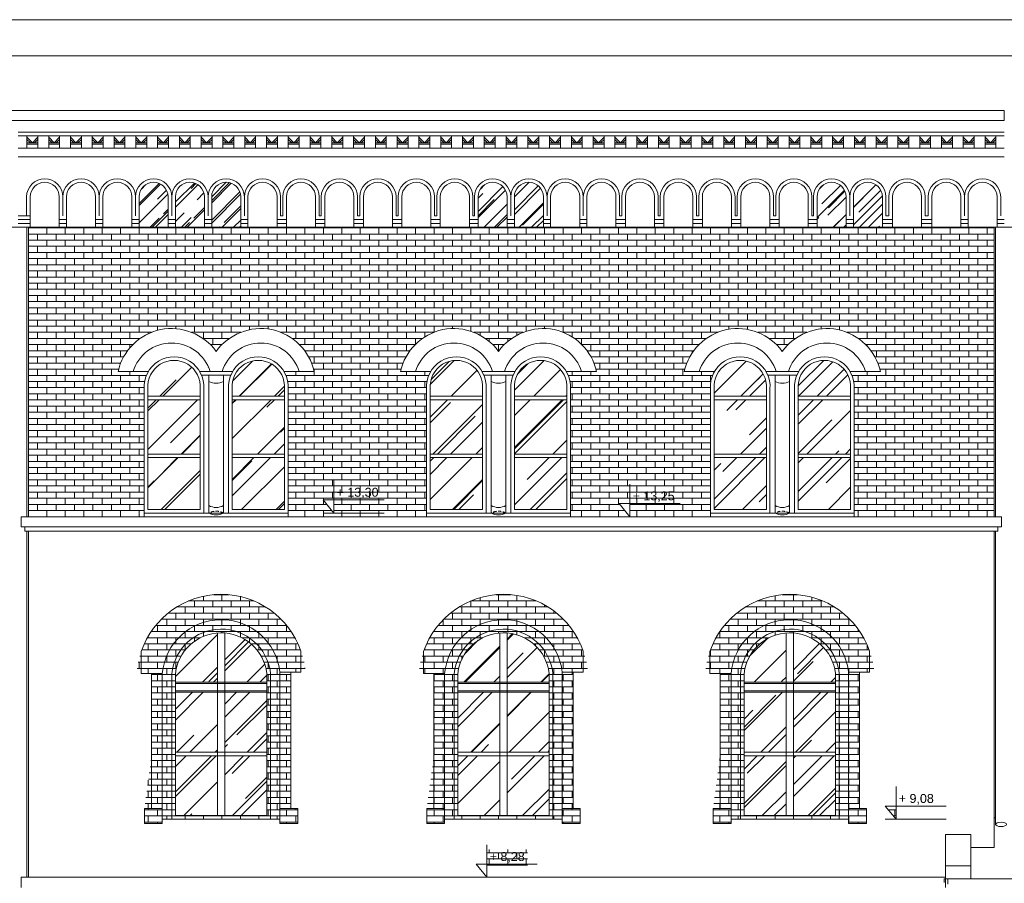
# Model space of a CAD drawing. Header units: millimetres. Extents: x -5254 to 173417, y -28809 to -6400.
# Tile 152 of 256: x 121203 to 122560, y -19064 to -17874. Entities that reach past the tile are written whole.
import ezdxf

# ---------------------------------------------------------------- set-up
doc = ezdxf.new("R2010")
doc.units = ezdxf.units.MM
doc.linetypes.add('HIDDEN', pattern=[9.525, 6.35, -3.175])
for name, color, linetype, lineweight in [('me_cegła', 7, 'Continuous', 5), ('me_cienka', 7, 'Continuous', 15), ('me_cienkie', 7, 'Continuous', 9), ('me_drewno', 7, 'Continuous', 15), ('me_koty', 7, 'Continuous', 13), ('me_szyby', 7, 'Continuous', 13), ('me_tabela', 7, 'Continuous', 20), ('me_ściany', 7, 'Continuous', 20)]:
    doc.layers.add(name, color=color, linetype=linetype, lineweight=lineweight)
doc.styles.add('TABELKA', font='arial.ttf')

# ---------------------------------------------------------------- blocks, each defined once
blk = doc.blocks.new('arch1')
at = {"layer": 'me_cienkie'}
for p, q in [((-42, 231.9), (-42, 202.6)), ((178, 231.4), (178, 201)), ((-42, 202.6), (-28, 202.6)), ((178, 201), (164, 201)), ((-13, 0), (149, 0))]:
    blk.add_line(p, q, dxfattribs=at)
for points in [[(-13, 202.6), (-38, 202.6)], [(-28, 15), (-28, 202.6)], [(-13, 0), (-13, 202.6)], [(149, 0), (149, 201)], [(149, 201), (174, 201)], [(164, 15), (164, 201)], [(-13, 4.5), (-13, -6), (-37.5, -6), (-37.5, 15)], [(-37.5, 15), (-13, 15)], [(149, 4.5), (149, -6), (173.5, -6), (173.5, 15)], [(173.5, 15), (149, 15)]]:
    blk.add_lwpolyline(points, dxfattribs=at)
blk.add_arc((67.9, 193.6), 116.4, 18.9472, 160.8043, dxfattribs=at)
blk = doc.blocks.new('*U11746')
at = {"layer": 'me_cienkie'}
for points in [[(-7.5, -8.5), (-7.5, 8.5)], [(-7.5, 6.5), (0, -1)], [(-7.5, 3.7), (-2.8, -1)], [(7.5, 6.5), (0, -1)], [(7.5, 3.7), (2.8, -1)], [(7.5, -8.5), (7.5, 8.5)], [(0, -1), (-7.5, -1)], [(0, -3), (-7.5, -3)], [(0, -1), (7.5, -1)], [(0, -3), (7.5, -3)]]:
    blk.add_lwpolyline(points, dxfattribs=at)
blk = doc.blocks.new('*U11747')
at = {"layer": 'me_cienkie', "color": 0, "linetype": 'ByBlock', "lineweight": -2, "transparency": 16777216}
for p in [(0, 0), (30, 0), (60, 0), (90, 0), (120, 0), (150, 0), (180, 0), (210, 0), (240, 0), (270, 0), (300, 0), (330, 0), (360, 0), (390, 0), (420, 0), (450, 0), (480, 0), (510, 0), (540, 0), (570, 0), (600, 0), (630, 0), (660, 0), (690, 0), (720, 0), (750, 0), (780, 0), (810, 0), (840, 0), (870, 0), (900, 0), (930, 0), (960, 0), (990, 0), (1020, 0), (1050, 0), (1080, 0), (1110, 0), (1140, 0), (1170, 0), (1200, 0), (1230, 0), (1260, 0), (1290, 0), (1320, 0)]:
    blk.add_blockref('*U11746', p, dxfattribs=at)
blk = doc.blocks.new('KOTA')
at = {"color": 0}
for p, q in [((0, 0), (0, 50)), ((-16.6, 20), (76.8, 20)), ((-16.6, 20), (0, 0))]:
    blk.add_line(p, q, dxfattribs=at)
at = {"color": 0, "style": 'TABELKA', "flags": 4}
blk.add_attdef('POZIOM', (1.4, 25), '', height=13.7, rotation=360, dxfattribs=at)

msp = doc.modelspace()

# ---------------------------------------------------------------- hatches: boundary and pattern name
at = {"layer": 'me_cegła'}
h = msp.add_hatch(dxfattribs=at)
h.set_pattern_fill('AR-BRSTD', color=256, scale=0.125)
h.set_pattern_definition([(0, (121215.196, -18558.96), (0, 8.467725), []), (90, (121215.196, -18558.96), (-12.7, 8.46772), [8.46772, -8.46772])])
h.paths.add_polyline_path([(121763.86, -18382.84, -0.1512883), (121769.27, -18359.12), (121727.71, -18359.12, -0.6510077), (121862.86, -18331.35, -0.6510077), (121998.01, -18359.12), (121956.46, -18359.12, -0.1512883), (121961.86, -18382.84), (121961.86, -18553.96), (121961.86, -18558.96), (122043.92, -18558.96), (122029.01, -18540.96), (122043.92, -18540.96), (122043.92, -18558.96), (122154.86, -18558.96), (122154.86, -18553.96), (122154.86, -18382.84, -0.1512883), (122160.27, -18359.12), (122118.71, -18359.12, -0.6510077), (122253.86, -18331.35, -0.6510077), (122389.01, -18359.12), (122347.46, -18359.12, -0.1512883), (122352.86, -18382.84), (122352.86, -18553.96), (122352.86, -18558.96), (122545.7, -18558.96), (122545.7, -18159.96), (122531.7, -18159.96), (121215.2, -18159.96), (121215.2, -18558.96), (121374.86, -18558.96), (121374.86, -18553.96), (121374.86, -18382.84, -0.1512883), (121380.27, -18359.12), (121338.71, -18359.12, -0.6510077), (121473.86, -18331.35, -0.6510077), (121609.01, -18359.12), (121567.46, -18359.12, -0.1512883), (121572.86, -18382.84), (121572.86, -18553.96), (121572.86, -18558.96), (121763.86, -18558.96), (121763.86, -18553.96)])
h.paths.add_polyline_path([(121636.02, -18553.96), (121621.11, -18535.96), (121636.02, -18535.96)], flags=16)
h.paths.add_polyline_path([(122043.96, -18542.59), (122109.18, -18542.59), (122109.18, -18520.41), (122043.96, -18520.41)], flags=24)
h.paths.add_polyline_path([(121636.06, -18537.59), (121701.28, -18537.59), (121701.28, -18515.41), (121636.06, -18515.41)], flags=24)
h = msp.add_hatch(dxfattribs=at)
h.set_pattern_fill('AR-BRSTD', color=256, scale=0.125)
h.set_pattern_definition([(0, (121215.196, -19055.96), (0, 8.467725), []), (90, (121215.196, -19055.96), (-12.7, 8.46772), [8.46772, -8.46772])])
h.paths.add_polyline_path([(121846.99, -19039.59), (121902.65, -19039.59), (121902.65, -19017.41), (121846.99, -19017.41)])
h.paths.add_polyline_path([(121975.17, -18960.96), (121975.17, -18981.96), (121950.67, -18981.96), (121950.67, -18975.96), (121788.67, -18975.96), (121788.67, -18981.96), (121764.17, -18981.96), (121764.17, -18960.96), (121773.67, -18888.84), (121773.67, -18774.97), (121763.67, -18774.97), (121753.57, -18774.97, -0.931708), (121985.83, -18773.34), (121965.67, -18773.34), (121965.67, -18960.96)])
h.paths.add_polyline_path([(121932.67, -18970.96), (121806.67, -18970.96), (121806.67, -18787.89, -0.987693), (121932.67, -18775.12)], flags=16)
h.paths.add_polyline_path([(121864.67, -18919.54), (121874.67, -18919.54), (121874.67, -18888.46), (121864.67, -18888.46)], flags=0)
h.paths.add_polyline_path([(122168.17, -18774.97), (122158.17, -18774.97), (122148.07, -18774.97, -0.931708), (122380.33, -18773.34), (122360.17, -18773.34), (122360.17, -18960.96), (122369.67, -18960.96), (122369.67, -18981.96), (122345.17, -18981.96), (122345.17, -18975.96), (122183.17, -18975.96), (122183.17, -18981.96), (122158.67, -18981.96), (122158.67, -18960.96), (122168.17, -18888.84)])
h.paths.add_polyline_path([(122201.17, -18970.96), (122201.17, -18787.89, -0.987693), (122327.17, -18775.12), (122327.17, -18970.96)], flags=16)
h.paths.add_polyline_path([(122259.17, -18844.25), (122259.17, -18786.96), (122269.17, -18786.96), (122269.17, -18844.25), (122269.17, -18919.54), (122259.17, -18919.54), (122201.17, -18888.46), (122259.17, -18888.46)], flags=0)
h.paths.add_polyline_path([(122410.55, -18975.96), (122395.64, -18957.96), (122410.55, -18957.96)])
h.paths.add_polyline_path([(121586.17, -18960.96), (121586.17, -18981.96), (121561.67, -18981.96), (121561.67, -18975.96), (121399.67, -18975.96), (121399.67, -18981.96), (121375.17, -18981.96), (121375.17, -18960.96), (121384.67, -18888.84), (121384.67, -18774.97), (121374.67, -18774.97), (121364.57, -18774.97, -0.931708), (121596.83, -18773.34), (121576.67, -18773.34), (121576.67, -18960.96)])
h.paths.add_polyline_path([(121543.67, -18970.96), (121417.67, -18970.96), (121417.67, -18787.89, -0.987693), (121543.67, -18775.12)], flags=16)
h.paths.add_polyline_path([(121485.67, -18786.96), (121485.67, -18844.25), (121485.67, -18919.54), (121475.67, -18919.54), (121417.67, -18888.46), (121475.67, -18888.46), (121475.67, -18844.25), (121475.67, -18786.96)], flags=0)
h.paths.add_polyline_path([(122410.59, -18959.59), (122466.25, -18959.59), (122466.25, -18937.41), (122410.59, -18937.41)], flags=9)
at = {"layer": 'me_szyby'}
h = msp.add_hatch(dxfattribs=at)
h.set_pattern_fill('AR-RROOF', color=256, angle=45)
h.set_pattern_definition([(45, (103144.947, -31160.714), (21.552615, 57.47364), [381, -50.8, 127, -25.4]), (45, (103159.854, -31127.846), (-41.847994, 5.92697), [76.2, -8.382, 152.4, -19.05]), (45, (103138.66, -31136.467), (81.36112, 105.428207), [203.2, -35.56, 101.6, -25.4])])
h.paths.add_polyline_path([(121467.7, -18159.96), (121507.7, -18159.96), (121507.7, -18118.19, 1), (121467.7, -18118.19)])
h.paths.add_polyline_path([(121417.7, -18159.96), (121457.7, -18159.96), (121457.7, -18118.19, 1), (121417.7, -18118.19)])
h.paths.add_polyline_path([(121407.7, -18118.19, 1), (121367.7, -18118.19), (121367.7, -18159.96), (121407.7, -18159.96)])
h.paths.add_polyline_path([(121884.7, -18159.96), (121924.7, -18159.96), (121924.7, -18118.19, 1), (121884.7, -18118.19)])
h.paths.add_polyline_path([(121834.7, -18159.96), (121874.7, -18159.96), (121874.7, -18118.19, 1), (121834.7, -18118.19)])
h.paths.add_polyline_path([(122341.7, -18118.19, 1), (122301.7, -18118.19), (122301.7, -18159.96), (122341.7, -18159.96)])
h.paths.add_polyline_path([(122351.7, -18159.96), (122391.7, -18159.96), (122391.7, -18118.19, 1), (122351.7, -18118.19)])
h = msp.add_hatch(dxfattribs=at)
h.set_pattern_fill('AR-RROOF', color=256, scale=2.2, angle=45)
h.set_pattern_definition([(45, (106372.287, -29781.74), (47.41575, 126.442), [838.2, -111.76, 279.4, -55.88]), (45, (106405.08, -29709.43), (-92.0656, 13.03933), [167.64, -18.4404, 335.28, -41.91]), (45, (106358.457, -29728.396), (178.994465, 231.942055), [447.04, -78.232, 223.52, -55.88])])
h.paths.add_polyline_path([(121495.86, -18477.63), (121567.86, -18477.63), (121567.86, -18548.96), (121495.86, -18548.96)])
h.paths.add_polyline_path([(121495.86, -18397.84), (121567.86, -18397.84), (121567.86, -18472.63), (121495.86, -18472.63)])
h.paths.add_polyline_path([(121567.86, -18382.84), (121567.86, -18392.84), (121495.86, -18392.84), (121495.86, -18382.84, -1.0903832)])
h.paths.add_polyline_path([(121451.86, -18382.84), (121451.86, -18392.84), (121379.86, -18392.84), (121379.86, -18382.84, -1.0903832)])
h.paths.add_polyline_path([(121379.86, -18397.84), (121451.86, -18397.84), (121451.86, -18472.63), (121379.86, -18472.63)])
h.paths.add_polyline_path([(121379.86, -18477.63), (121451.86, -18477.63), (121451.86, -18548.96), (121379.86, -18548.96)])
h = msp.add_hatch(dxfattribs=at)
h.set_pattern_fill('AR-RROOF', color=256, scale=2.2, angle=45)
h.set_pattern_definition([(45, (105983.287, -29781.74), (47.41575, 126.442), [838.2, -111.76, 279.4, -55.88]), (45, (106016.08, -29709.43), (-92.06559, 13.03933), [167.64, -18.4404, 335.28, -41.91]), (45, (105969.457, -29728.396), (178.994465, 231.942055), [447.04, -78.232, 223.52, -55.88])])
h.paths.add_polyline_path([(121884.86, -18477.63), (121956.86, -18477.63), (121956.86, -18548.96), (121884.86, -18548.96)])
h.paths.add_polyline_path([(121884.86, -18397.84), (121956.86, -18397.84), (121956.86, -18472.63), (121884.86, -18472.63)])
h.paths.add_polyline_path([(121956.86, -18382.84), (121956.86, -18392.84), (121884.86, -18392.84), (121884.86, -18382.84, -1.0903832)])
h.paths.add_polyline_path([(121840.86, -18382.84), (121840.86, -18392.84), (121768.86, -18392.84), (121768.86, -18382.84, -1.0903832)])
h.paths.add_polyline_path([(121768.86, -18397.84), (121840.86, -18397.84), (121840.86, -18472.63), (121768.86, -18472.63)])
h.paths.add_polyline_path([(121768.86, -18477.63), (121840.86, -18477.63), (121840.86, -18548.96), (121768.86, -18548.96)])
h = msp.add_hatch(dxfattribs=at)
h.set_pattern_fill('AR-RROOF', color=256, scale=2.2, angle=45)
h.set_pattern_definition([(45, (105592.287, -29781.74), (47.41575, 126.442), [838.2, -111.76, 279.4, -55.88]), (45, (105625.08, -29709.43), (-92.06559, 13.03933), [167.64, -18.4404, 335.28, -41.91]), (45, (105578.457, -29728.396), (178.994465, 231.942055), [447.04, -78.232, 223.52, -55.88])])
h.paths.add_polyline_path([(122275.86, -18477.63), (122347.86, -18477.63), (122347.86, -18548.96), (122275.86, -18548.96)])
h.paths.add_polyline_path([(122275.86, -18397.84), (122347.86, -18397.84), (122347.86, -18472.63), (122275.86, -18472.63)])
h.paths.add_polyline_path([(122347.86, -18382.84), (122347.86, -18392.84), (122275.86, -18392.84), (122275.86, -18382.84, -1.0903832)])
h.paths.add_polyline_path([(122231.86, -18382.84), (122231.86, -18392.84), (122159.86, -18392.84), (122159.86, -18382.84, -1.0903832)])
h.paths.add_polyline_path([(122159.86, -18397.84), (122231.86, -18397.84), (122231.86, -18472.63), (122159.86, -18472.63)])
h.paths.add_polyline_path([(122159.86, -18477.63), (122231.86, -18477.63), (122231.86, -18548.96), (122159.86, -18548.96)])
h = msp.add_hatch(dxfattribs=at)
h.set_pattern_fill('AR-RROOF', color=256, scale=2.2, angle=45)
h.set_pattern_definition([(45, (100735.137, -29786.74), (47.41575, 126.442), [838.2, -111.76, 279.4, -55.88]), (45, (100767.93, -29714.43), (-92.06559, 13.03933), [167.64, -18.4404, 335.28, -41.91]), (45, (100721.307, -29733.396), (178.994465, 231.942055), [447.04, -78.232, 223.52, -55.88])])
h.paths.add_polyline_path([(121485.67, -18719.15, -0.3592557), (121543.67, -18775.12), (121543.67, -18786.96), (121485.67, -18786.96)])
h.paths.add_polyline_path([(121475.67, -18719.16), (121475.67, -18786.96), (121417.67, -18786.96), (121417.67, -18776.68, -0.3655516)])
h.paths.add_polyline_path([(121485.67, -18844.25), (121485.67, -18800.96), (121543.67, -18800.96), (121543.67, -18883.46), (121485.67, -18883.46)])
h.paths.add_polyline_path([(121417.67, -18800.96), (121475.67, -18800.96), (121475.67, -18844.25), (121475.67, -18883.46), (121417.67, -18883.46)])
h.paths.add_polyline_path([(121417.67, -18888.46), (121475.67, -18888.46), (121475.67, -18919.54), (121475.67, -18970.96), (121417.67, -18970.96)])
h.paths.add_polyline_path([(121485.67, -18919.54), (121485.67, -18888.46), (121485.67, -18888.46), (121543.67, -18888.46), (121543.67, -18970.96), (121485.67, -18970.96)])
h = msp.add_hatch(dxfattribs=at)
h.set_pattern_fill('AR-RROOF', color=256, scale=2.2, angle=45)
h.set_pattern_definition([(45, (100346.137, -29786.74), (47.41575, 126.442), [838.2, -111.76, 279.4, -55.88]), (45, (100378.93, -29714.43), (-92.06559, 13.03933), [167.64, -18.4404, 335.28, -41.91]), (45, (100332.307, -29733.396), (178.994465, 231.942055), [447.04, -78.232, 223.52, -55.88])])
h.paths.add_polyline_path([(121874.67, -18719.15, -0.3592557), (121932.67, -18775.12), (121932.67, -18786.96), (121874.67, -18786.96)])
h.paths.add_polyline_path([(121864.67, -18719.16), (121864.67, -18786.96), (121806.67, -18786.96), (121806.67, -18776.68, -0.3655516)])
h.paths.add_polyline_path([(121874.67, -18844.25), (121874.67, -18800.96), (121932.67, -18800.96), (121932.67, -18883.46), (121874.67, -18883.46)])
h.paths.add_polyline_path([(121806.67, -18800.96), (121864.67, -18800.96), (121864.67, -18844.25), (121864.67, -18883.46), (121806.67, -18883.46)])
h.paths.add_polyline_path([(121806.67, -18888.46), (121864.67, -18888.46), (121864.67, -18919.54), (121864.67, -18970.96), (121806.67, -18970.96)])
h.paths.add_polyline_path([(121874.67, -18919.54), (121874.67, -18888.46), (121874.67, -18888.46), (121932.67, -18888.46), (121932.67, -18970.96), (121874.67, -18970.96)])
h = msp.add_hatch(dxfattribs=at)
h.set_pattern_fill('AR-RROOF', color=256, scale=2.2, angle=45)
h.set_pattern_definition([(45, (99951.637, -29786.74), (47.41575, 126.442), [838.2, -111.76, 279.4, -55.88]), (45, (99984.43, -29714.43), (-92.06559, 13.03933), [167.64, -18.4404, 335.28, -41.91]), (45, (99937.807, -29733.396), (178.994465, 231.942055), [447.04, -78.232, 223.52, -55.88])])
h.paths.add_polyline_path([(122269.17, -18719.15, -0.3592557), (122327.17, -18775.12), (122327.17, -18786.96), (122269.17, -18786.96)])
h.paths.add_polyline_path([(122259.17, -18719.16), (122259.17, -18786.96), (122201.17, -18786.96), (122201.17, -18776.68, -0.3655516)])
h.paths.add_polyline_path([(122269.17, -18844.25), (122269.17, -18800.96), (122327.17, -18800.96), (122327.17, -18883.46), (122269.17, -18883.46)])
h.paths.add_polyline_path([(122201.17, -18800.96), (122259.17, -18800.96), (122259.17, -18844.25), (122259.17, -18883.46), (122201.17, -18883.46)])
h.paths.add_polyline_path([(122201.17, -18888.46), (122259.17, -18888.46), (122259.17, -18919.54), (122259.17, -18970.96), (122201.17, -18970.96)])
h.paths.add_polyline_path([(122269.17, -18919.54), (122269.17, -18888.46), (122269.17, -18888.46), (122327.17, -18888.46), (122327.17, -18970.96), (122269.17, -18970.96)])

# ---------------------------------------------------------------- linework, layer by layer
at = {"layer": 'me_cienka'}
for p, q in [((121213.2, -18558.96), (121213.2, -18159.96)), ((122547.7, -18558.96), (122547.7, -18159.96)), ((121213.2, -19055.96), (121213.2, -18578.96)), ((122547.7, -18982.98), (122547.7, -18578.96)), ((122476.7, -19057.96), (122476.7, -19062.96)), ((122496.7, -19057.96), (122476.7, -19057.96)), ((122481.7, -19057.96), (122481.7, -19065.46)), ((122496.7, -19057.96), (123918.7, -19057.96))]:
    msp.add_line(p, q, dxfattribs=at)
for points in [[(121187.52, -18013.19), (121187.52, -17999.19), (122442.7, -17999.19)], [(122559.7, -18013.19), (122559.7, -17999.19), (122442.7, -17999.19)], [(122559.7, -18013.19), (121175.52, -18013.19)]]:
    msp.add_lwpolyline(points, dxfattribs=at)
msp.add_ellipse((122555.2, -18982.98), major_axis=(7.5, 0), ratio=0.4, dxfattribs=at)
at = {"layer": 'me_cienkie'}
for p, q in [((121201.2, -18029.19), (122559.7, -18029.19)), ((122559.7, -18034.19), (121201.2, -18034.19)), ((121201.2, -18051.19), (122559.7, -18051.19)), ((122559.7, -18063.19), (121201.2, -18063.19)), ((121217.7, -18144.29), (121201.2, -18144.29)), ((121217.7, -18149.29), (121201.2, -18149.29)), ((121267.7, -18149.29), (121257.7, -18149.29)), ((121317.7, -18149.29), (121307.7, -18149.29)), ((121367.7, -18149.29), (121357.7, -18149.29)), ((121417.7, -18149.29), (121407.7, -18149.29)), ((121467.7, -18149.29), (121457.7, -18149.29)), ((121517.7, -18149.29), (121507.7, -18149.29)), ((121570.7, -18149.29), (121557.7, -18149.29)), ((121570.7, -18149.29), (121557.7, -18149.29)), ((121565.7, -18144.29), (121562.7, -18144.29)), ((121623.7, -18149.29), (121610.7, -18149.29)), ((121623.7, -18149.29), (121610.7, -18149.29)), ((121618.7, -18144.29), (121615.7, -18144.29)), ((121676.7, -18149.29), (121663.7, -18149.29)), ((121676.7, -18149.29), (121663.7, -18149.29)), ((121671.7, -18144.29), (121668.7, -18144.29)), ((121729.7, -18149.29), (121716.7, -18149.29)), ((121729.7, -18149.29), (121716.7, -18149.29)), ((121724.7, -18144.29), (121721.7, -18144.29)), ((121782.7, -18149.29), (121769.7, -18149.29)), ((121777.7, -18144.29), (121774.7, -18144.29)), ((121834.7, -18149.29), (121822.7, -18149.29)), ((121829.7, -18144.29), (121827.7, -18144.29)), ((121884.7, -18149.29), (121874.7, -18149.29)), ((121934.7, -18149.29), (121924.7, -18149.29)), ((121984.7, -18149.29), (121974.7, -18149.29)), ((122037.7, -18149.29), (122024.7, -18149.29)), ((122032.7, -18144.29), (122029.7, -18144.29)), ((122090.7, -18149.29), (122077.7, -18149.29)), ((122085.7, -18144.29), (122082.7, -18144.29)), ((122143.7, -18149.29), (122130.7, -18149.29)), ((122138.7, -18144.29), (122135.7, -18144.29)), ((122196.7, -18149.29), (122183.7, -18149.29)), ((122191.7, -18144.29), (122188.7, -18144.29)), ((122249.7, -18149.29), (122236.7, -18149.29)), ((122244.7, -18144.29), (122241.7, -18144.29)), ((122301.7, -18149.29), (122289.7, -18149.29)), ((122296.7, -18144.29), (122294.7, -18144.29)), ((122351.7, -18149.29), (122341.7, -18149.29)), ((122405.7, -18149.29), (122391.7, -18149.29)), ((122396.7, -18144.29), (122400.7, -18144.29)), ((122459.7, -18149.29), (122445.7, -18149.29)), ((122450.7, -18144.29), (122454.7, -18144.29)), ((122509.7, -18149.29), (122499.7, -18149.29)), ((122559.7, -18149.29), (122549.7, -18149.29)), ((125073.2, -18159.96), (119228.3, -18159.96)), ((121217.7, -18154.96), (121201.2, -18154.96)), ((121267.7, -18154.96), (121257.7, -18154.96)), ((121317.7, -18154.96), (121307.7, -18154.96)), ((121367.7, -18154.96), (121357.7, -18154.96)), ((121417.7, -18154.96), (121407.7, -18154.96)), ((121467.7, -18154.96), (121457.7, -18154.96)), ((121517.7, -18154.96), (121507.7, -18154.96)), ((121570.7, -18154.96), (121557.7, -18154.96)), ((121570.7, -18154.96), (121557.7, -18154.96)), ((121623.7, -18154.96), (121610.7, -18154.96)), ((121623.7, -18154.96), (121610.7, -18154.96)), ((121676.7, -18154.96), (121663.7, -18154.96)), ((121676.7, -18154.96), (121663.7, -18154.96)), ((121729.7, -18154.96), (121716.7, -18154.96)), ((121729.7, -18154.96), (121716.7, -18154.96)), ((121782.7, -18154.96), (121769.7, -18154.96)), ((121834.7, -18154.96), (121822.7, -18154.96)), ((121884.7, -18154.96), (121874.7, -18154.96)), ((121934.7, -18154.96), (121924.7, -18154.96)), ((121984.7, -18154.96), (121974.7, -18154.96)), ((122037.7, -18154.96), (122024.7, -18154.96)), ((122090.7, -18154.96), (122077.7, -18154.96)), ((122143.7, -18154.96), (122130.7, -18154.96)), ((122196.7, -18154.96), (122183.7, -18154.96)), ((122249.7, -18154.96), (122236.7, -18154.96)), ((122301.7, -18154.96), (122289.7, -18154.96)), ((122351.7, -18154.96), (122341.7, -18154.96)), ((122405.7, -18154.96), (122391.7, -18154.96)), ((122459.7, -18154.96), (122445.7, -18154.96)), ((122509.7, -18154.96), (122499.7, -18154.96)), ((122559.7, -18154.96), (122549.7, -18154.96)), ((121374.86, -18558.96), (121374.86, -18553.96)), ((121490.86, -18553.96), (121456.86, -18553.96)), ((121572.86, -18558.96), (121572.86, -18553.96)), ((121705.13, -18553.96), (121621.11, -18553.96)), ((121763.86, -18558.96), (121763.86, -18553.96)), ((121879.86, -18553.96), (121845.86, -18553.96)), ((121961.86, -18558.96), (121961.86, -18553.96)), ((122154.86, -18558.96), (122154.86, -18553.96)), ((122270.86, -18553.96), (122236.86, -18553.96)), ((122352.86, -18558.96), (122352.86, -18553.96)), ((121561.67, -18975.96), (121399.67, -18975.96)), ((121549.7, -18975.96), (121411.7, -18975.96)), ((121549.7, -18975.96), (121411.7, -18975.96)), ((121549.7, -18975.96), (121411.7, -18975.96)), ((121548.67, -18975.96), (121412.67, -18975.96)), ((121950.67, -18975.96), (121788.67, -18975.96)), ((121938.7, -18975.96), (121800.7, -18975.96)), ((121938.7, -18975.96), (121800.7, -18975.96)), ((121938.7, -18975.96), (121800.7, -18975.96)), ((121937.67, -18975.96), (121801.67, -18975.96)), ((122345.17, -18975.96), (122183.17, -18975.96)), ((122333.2, -18975.96), (122195.2, -18975.96)), ((122333.2, -18975.96), (122195.2, -18975.96)), ((122333.2, -18975.96), (122195.2, -18975.96)), ((122332.17, -18975.96), (122196.17, -18975.96)), ((122395.64, -18975.96), (122479.66, -18975.96)), ((122545.7, -18973.96), (122547.7, -18973.96)), ((122478.7, -19039.96), (122478.7, -18996.96)), ((122478.7, -18996.96), (122513.7, -18996.96)), ((122513.7, -18996.96), (122513.7, -19039.96)), ((122513.7, -19039.96), (122478.7, -19039.96)), ((122478.7, -19039.96), (122478.7, -19055.96)), ((122513.7, -19057.96), (122513.7, -19039.96))]:
    msp.add_line(p, q, dxfattribs=at)
for points in [[(122442.7, -18013.19), (122462, -18013.19)], [(122559.7, -18013.19), (122462, -18013.19)], [(121212.7, -18118.19), (121212.7, -18144.29)], [(121217.7, -18118.19), (121217.7, -18159.96)], [(121257.7, -18118.19), (121257.7, -18159.96)], [(121262.7, -18118.19), (121262.7, -18144.29)], [(121262.7, -18118.19), (121262.7, -18144.29)], [(121267.7, -18118.19), (121267.7, -18159.96)], [(121307.7, -18118.19), (121307.7, -18159.96)], [(121312.7, -18118.19), (121312.7, -18144.29)], [(121312.7, -18118.19), (121312.7, -18144.29)], [(121317.7, -18118.19), (121317.7, -18159.96)], [(121357.7, -18118.19), (121357.7, -18159.96)], [(121362.7, -18118.19), (121362.7, -18144.29)], [(121362.7, -18118.19), (121362.7, -18144.29)], [(121362.7, -18118.19), (121362.7, -18144.29)], [(121362.7, -18118.19), (121362.7, -18144.29)], [(121367.7, -18118.19), (121367.7, -18159.96)], [(121407.7, -18118.19), (121407.7, -18159.96)], [(121412.7, -18118.19), (121412.7, -18144.29)], [(121412.7, -18118.19), (121412.7, -18144.29)], [(121412.7, -18118.19), (121412.7, -18144.29)], [(121412.7, -18118.19), (121412.7, -18144.29)], [(121412.7, -18118.19), (121412.7, -18144.29)], [(121412.7, -18118.19), (121412.7, -18144.29)], [(121412.7, -18118.19), (121412.7, -18144.29)], [(121412.7, -18118.19), (121412.7, -18144.29)], [(121412.7, -18118.19), (121412.7, -18144.29)], [(121412.7, -18118.19), (121412.7, -18144.29)], [(121412.7, -18118.19), (121412.7, -18144.29)], [(121412.7, -18118.19), (121412.7, -18144.29)], [(121417.7, -18118.19), (121417.7, -18159.96)], [(121417.7, -18118.19), (121417.7, -18159.96)], [(121457.7, -18118.19), (121457.7, -18159.96)], [(121462.7, -18118.19), (121462.7, -18144.29)], [(121462.7, -18118.19), (121462.7, -18144.29)], [(121462.7, -18118.19), (121462.7, -18144.29)], [(121462.7, -18118.19), (121462.7, -18144.29)], [(121462.7, -18118.19), (121462.7, -18144.29)], [(121462.7, -18118.19), (121462.7, -18144.29)], [(121462.7, -18118.19), (121462.7, -18144.29)], [(121462.7, -18118.19), (121462.7, -18144.29)], [(121462.7, -18118.19), (121462.7, -18144.29)], [(121467.7, -18118.19), (121467.7, -18159.96)], [(121507.7, -18118.19), (121507.7, -18159.96)], [(121512.7, -18118.19), (121512.7, -18144.29)], [(121512.7, -18118.19), (121512.7, -18144.29)], [(121512.7, -18118.19), (121512.7, -18144.29)], [(121512.7, -18118.19), (121512.7, -18144.29)], [(121512.7, -18118.19), (121512.7, -18144.29)], [(121512.7, -18118.19), (121512.7, -18144.29)], [(121512.7, -18118.19), (121512.7, -18144.29)], [(121517.7, -18118.19), (121517.7, -18159.96)], [(121557.7, -18118.19), (121557.7, -18159.96)], [(121562.7, -18118.19), (121562.7, -18144.29)], [(121565.7, -18118.19), (121565.7, -18144.29)], [(121570.7, -18118.19), (121570.7, -18159.96)], [(121610.7, -18118.19), (121610.7, -18159.96)], [(121615.7, -18118.19), (121615.7, -18144.29)], [(121618.7, -18118.19), (121618.7, -18144.29)], [(121623.7, -18118.19), (121623.7, -18159.96)], [(121663.7, -18118.19), (121663.7, -18159.96)], [(121668.7, -18118.19), (121668.7, -18144.29)], [(121671.7, -18118.19), (121671.7, -18144.29)], [(121676.7, -18118.19), (121676.7, -18159.96)], [(121716.7, -18118.19), (121716.7, -18159.96)], [(121721.7, -18118.19), (121721.7, -18144.29)], [(121724.7, -18118.19), (121724.7, -18144.29)], [(121729.7, -18118.19), (121729.7, -18159.96)], [(121769.7, -18118.19), (121769.7, -18159.96)], [(121774.7, -18118.19), (121774.7, -18144.29)], [(121777.7, -18118.19), (121777.7, -18144.29)], [(121782.7, -18118.19), (121782.7, -18159.96)], [(121822.7, -18118.19), (121822.7, -18159.96)], [(121827.7, -18118.19), (121827.7, -18144.29)], [(121829.7, -18118.19), (121829.7, -18144.29)], [(121829.7, -18118.19), (121829.7, -18144.29)], [(121829.7, -18118.19), (121829.7, -18144.29)], [(121834.7, -18118.19), (121834.7, -18159.96)], [(121874.7, -18118.19), (121874.7, -18159.96)], [(121879.7, -18118.19), (121879.7, -18144.29)], [(121879.7, -18118.19), (121879.7, -18144.29)], [(121879.7, -18118.19), (121879.7, -18144.29)], [(121879.7, -18118.19), (121879.7, -18144.29)], [(121879.7, -18118.19), (121879.7, -18144.29)], [(121879.7, -18118.19), (121879.7, -18144.29)], [(121879.7, -18118.19), (121879.7, -18144.29)], [(121879.7, -18118.19), (121879.7, -18144.29)], [(121879.7, -18118.19), (121879.7, -18144.29)], [(121884.7, -18118.19), (121884.7, -18159.96)], [(121924.7, -18118.19), (121924.7, -18159.96)], [(121929.7, -18118.19), (121929.7, -18144.29)], [(121929.7, -18118.19), (121929.7, -18144.29)], [(121929.7, -18118.19), (121929.7, -18144.29)], [(121929.7, -18118.19), (121929.7, -18144.29)], [(121929.7, -18118.19), (121929.7, -18144.29)], [(121929.7, -18118.19), (121929.7, -18144.29)], [(121929.7, -18118.19), (121929.7, -18144.29)], [(121934.7, -18118.19), (121934.7, -18159.96)], [(121974.7, -18118.19), (121974.7, -18159.96)], [(121979.7, -18118.19), (121979.7, -18144.29)], [(121979.7, -18118.19), (121979.7, -18144.29)], [(121984.7, -18118.19), (121984.7, -18159.96)], [(122024.7, -18118.19), (122024.7, -18159.96)], [(122029.7, -18118.19), (122029.7, -18144.29)], [(122032.7, -18118.19), (122032.7, -18144.29)], [(122037.7, -18118.19), (122037.7, -18159.96)], [(122077.7, -18118.19), (122077.7, -18159.96)], [(122082.7, -18118.19), (122082.7, -18144.29)], [(122085.7, -18118.19), (122085.7, -18144.29)], [(122090.7, -18118.19), (122090.7, -18159.96)], [(122130.7, -18118.19), (122130.7, -18159.96)], [(122135.7, -18118.19), (122135.7, -18144.29)], [(122138.7, -18118.19), (122138.7, -18144.29)], [(122143.7, -18118.19), (122143.7, -18159.96)], [(122183.7, -18118.19), (122183.7, -18159.96)], [(122188.7, -18118.19), (122188.7, -18144.29)], [(122191.7, -18118.19), (122191.7, -18144.29)], [(122196.7, -18118.19), (122196.7, -18159.96)], [(122236.7, -18118.19), (122236.7, -18159.96)], [(122241.7, -18118.19), (122241.7, -18144.29)], [(122244.7, -18118.19), (122244.7, -18144.29)], [(122249.7, -18118.19), (122249.7, -18159.96)], [(122289.7, -18118.19), (122289.7, -18159.96)], [(122294.7, -18118.19), (122294.7, -18144.29)], [(122296.7, -18118.19), (122296.7, -18144.29)], [(122296.7, -18118.19), (122296.7, -18144.29)], [(122296.7, -18118.19), (122296.7, -18144.29)], [(122301.7, -18118.19), (122301.7, -18159.96)], [(122341.7, -18118.19), (122341.7, -18159.96)], [(122346.7, -18118.19), (122346.7, -18144.29)], [(122346.7, -18118.19), (122346.7, -18144.29)], [(122346.7, -18118.19), (122346.7, -18144.29)], [(122346.7, -18118.19), (122346.7, -18144.29)], [(122346.7, -18118.19), (122346.7, -18144.29)], [(122346.7, -18118.19), (122346.7, -18144.29)], [(122346.7, -18118.19), (122346.7, -18144.29)], [(122346.7, -18118.19), (122346.7, -18144.29)], [(122346.7, -18118.19), (122346.7, -18144.29)], [(122351.7, -18118.19), (122351.7, -18159.96)], [(122391.7, -18118.19), (122391.7, -18159.96)], [(122396.7, -18118.19), (122396.7, -18144.29)], [(122396.7, -18118.19), (122396.7, -18144.29)], [(122396.7, -18118.19), (122396.7, -18144.29)], [(122396.7, -18118.19), (122396.7, -18144.29)], [(122396.7, -18118.19), (122396.7, -18144.29)], [(122396.7, -18118.19), (122396.7, -18144.29)], [(122400.7, -18118.19), (122400.7, -18144.29)], [(122405.7, -18118.19), (122405.7, -18159.96)], [(122445.7, -18118.19), (122445.7, -18159.96)], [(122450.7, -18118.19), (122450.7, -18144.29)], [(122454.7, -18118.19), (122454.7, -18144.29)], [(122459.7, -18118.19), (122459.7, -18159.96)], [(122499.7, -18118.19), (122499.7, -18159.96)], [(122504.7, -18118.19), (122504.7, -18144.29)], [(122504.7, -18118.19), (122504.7, -18144.29)], [(122509.7, -18118.19), (122509.7, -18159.96)], [(122549.7, -18118.19), (122549.7, -18159.96)], [(122554.7, -18118.19), (122554.7, -18144.29)], [(122503.7, -18159.96), (122488.7, -18159.96)], [(122531.7, -18159.96), (122559.7, -18159.96)], [(121380.27, -18359.12), (121338.71, -18359.12)], [(121496.27, -18359.12), (121451.46, -18359.12)], [(121493.81, -18364.12), (121453.91, -18364.12)], [(121463.86, -18553.96), (121463.86, -18364.12)], [(121483.86, -18553.96), (121483.86, -18364.12)], [(121567.46, -18359.12), (121609.01, -18359.12)], [(121769.27, -18359.12), (121727.71, -18359.12)], [(121885.27, -18359.12), (121840.46, -18359.12)], [(121882.81, -18364.12), (121842.91, -18364.12)], [(121852.86, -18553.96), (121852.86, -18364.12)], [(121872.86, -18553.96), (121872.86, -18364.12)], [(121956.46, -18359.12), (121998.01, -18359.12)], [(122160.27, -18359.12), (122118.71, -18359.12)], [(122276.27, -18359.12), (122231.46, -18359.12)], [(122273.81, -18364.12), (122233.91, -18364.12)], [(122243.86, -18553.96), (122243.86, -18364.12)], [(122263.86, -18553.96), (122263.86, -18364.12)], [(122347.46, -18359.12), (122389.01, -18359.12)], [(121561.67, -18975.96), (121561.67, -18773.34)], [(121950.67, -18975.96), (121950.67, -18773.34)], [(122345.17, -18975.96), (122345.17, -18773.34)], [(121399.67, -18975.96), (121399.67, -18774.97)], [(121788.67, -18975.96), (121788.67, -18774.97)], [(122183.17, -18975.96), (122183.17, -18774.97)]]:
    msp.add_lwpolyline(points, dxfattribs=at)
for centre, radius, start, end in [((121237.7, -18118.19), 25, 0, 180), ((121287.7, -18118.19), 25, 0, 180), ((121337.7, -18118.19), 25, 0, 180), ((121387.7, -18118.19), 25, 0, 180), ((121437.7, -18118.19), 25, 0, 180), ((121487.7, -18118.19), 25, 0, 180), ((121537.7, -18118.19), 25, 0, 180), ((121590.7, -18118.19), 25, 0, 180), ((121643.7, -18118.19), 25, 0, 180), ((121696.7, -18118.19), 25, 0, 180), ((121749.7, -18118.19), 25, 0, 180), ((121802.7, -18118.19), 25, 0, 180), ((121854.7, -18118.19), 25, 0, 180), ((121904.7, -18118.19), 25, 0, 180), ((121954.7, -18118.19), 25, 0, 180), ((122004.7, -18118.19), 25, 0, 180), ((122057.7, -18118.19), 25, 0, 180), ((122110.7, -18118.19), 25, 0, 180), ((122163.7, -18118.19), 25, 0, 180), ((122216.7, -18118.19), 25, 0, 180), ((122269.7, -18118.19), 25, 0, 180), ((122321.7, -18118.19), 25, 0, 180), ((122371.7, -18118.19), 25, 0, 180), ((122425.7, -18118.19), 25, 0, 180), ((122479.7, -18118.19), 25, 0, 180), ((122529.7, -18118.19), 25, 0, 180), ((121237.7, -18118.19), 20, 0, 180), ((121287.7, -18118.19), 20, 0, 180), ((121337.7, -18118.19), 20, 0, 180), ((121387.7, -18118.19), 20, 0, 180), ((121437.7, -18118.19), 20, 0, 180), ((121487.7, -18118.19), 20, 0, 180), ((121537.7, -18118.19), 20, 0, 180), ((121590.7, -18118.19), 20, 0, 180), ((121643.7, -18118.19), 20, 0, 180), ((121696.7, -18118.19), 20, 0, 180), ((121749.7, -18118.19), 20, 0, 180), ((121802.7, -18118.19), 20, 0, 180), ((121854.7, -18118.19), 20, 0, 180), ((121904.7, -18118.19), 20, 0, 180), ((121954.7, -18118.19), 20, 0, 180), ((122004.7, -18118.19), 20, 0, 180), ((122057.7, -18118.19), 20, 0, 180), ((122110.7, -18118.19), 20, 0, 180), ((122163.7, -18118.19), 20, 0, 180), ((122216.7, -18118.19), 20, 0, 180), ((122269.7, -18118.19), 20, 0, 180), ((122321.7, -18118.19), 20, 0, 180), ((122371.7, -18118.19), 20, 0, 180), ((122425.7, -18118.19), 20, 0, 180), ((122479.7, -18118.19), 20, 0, 180), ((122529.7, -18118.19), 20, 0, 180), ((121412.43, -18375.14), 75.44, 35.48267, 167.74043), ((121535.29, -18375.14), 75.44, 12.25957, 144.51733), ((121801.43, -18375.14), 75.44, 35.48267, 167.74043), ((121924.29, -18375.14), 75.44, 12.25957, 144.51733), ((122192.43, -18375.14), 75.44, 35.48267, 167.74043), ((122315.29, -18375.14), 75.44, 12.25957, 144.51733), ((121412.43, -18375.14), 55.44, 16.79471, 163.20529), ((121535.29, -18375.14), 55.44, 16.79471, 163.20529), ((121801.43, -18375.14), 55.44, 16.79471, 163.20529), ((121924.29, -18375.14), 55.44, 16.79471, 163.20529), ((122192.43, -18375.14), 55.44, 16.79471, 163.20529), ((122315.29, -18375.14), 55.44, 16.79471, 163.20529), ((121535.29, -18375.14), 75.44, 162.84299, 163.20529), ((121924.29, -18375.14), 75.44, 162.84299, 163.20529), ((122315.29, -18375.14), 75.44, 162.84299, 163.20529), ((121473.86, -18354.4), 20.77, 241.21372, 298.78628), ((121862.86, -18354.4), 20.77, 241.21372, 298.78628), ((122253.86, -18354.4), 20.77, 241.21372, 298.78628), ((121473.86, -18525.48), 20.77, 241.21372, 298.78628), ((121473.86, -18535.76), 20.77, 241.21372, 298.78628), ((121862.86, -18525.48), 20.77, 241.21372, 298.78628), ((121862.86, -18535.76), 20.77, 241.21372, 298.78628), ((122253.86, -18525.48), 20.77, 241.21372, 298.78628), ((122253.86, -18535.76), 20.77, 241.21372, 298.78628), ((121480.76, -18782.38), 81.42, 6.37045, 174.77956), ((121869.76, -18782.38), 81.42, 6.37045, 174.77956), ((122264.26, -18782.38), 81.42, 6.37045, 174.77956)]:
    msp.add_arc(centre, radius, start, end, dxfattribs=at)
at = {"layer": 'me_cienkie', "linetype": 'HIDDEN', "ltscale": 0.7}
for centre in [(121473.86, -18572.16), (121862.86, -18572.16), (122253.86, -18572.16)]:
    msp.add_arc(centre, 20.77, 61.21372, 118.78628, dxfattribs=at)
at = {"layer": 'me_drewno'}
for points in [[(121374.86, -18553.96), (121374.86, -18382.84)], [(121379.86, -18548.96), (121379.86, -18382.84)], [(121451.86, -18392.84), (121379.86, -18392.84)], [(121451.86, -18548.96), (121451.86, -18382.84)], [(121456.86, -18553.96), (121456.86, -18382.84)], [(121490.86, -18553.96), (121490.86, -18382.84)], [(121495.86, -18548.96), (121495.86, -18382.84)], [(121567.86, -18392.84), (121495.86, -18392.84)], [(121567.86, -18548.96), (121567.86, -18382.84)], [(121572.86, -18553.96), (121572.86, -18382.84)], [(121763.86, -18553.96), (121763.86, -18382.84)], [(121768.86, -18548.96), (121768.86, -18382.84)], [(121840.86, -18392.84), (121768.86, -18392.84)], [(121840.86, -18548.96), (121840.86, -18382.84)], [(121845.86, -18553.96), (121845.86, -18382.84)], [(121879.86, -18553.96), (121879.86, -18382.84)], [(121884.86, -18548.96), (121884.86, -18382.84)], [(121956.86, -18392.84), (121884.86, -18392.84)], [(121956.86, -18548.96), (121956.86, -18382.84)], [(121961.86, -18553.96), (121961.86, -18382.84)], [(122154.86, -18553.96), (122154.86, -18382.84)], [(122159.86, -18548.96), (122159.86, -18382.84)], [(122231.86, -18392.84), (122159.86, -18392.84)], [(122231.86, -18548.96), (122231.86, -18382.84)], [(122236.86, -18553.96), (122236.86, -18382.84)], [(122270.86, -18553.96), (122270.86, -18382.84)], [(122275.86, -18548.96), (122275.86, -18382.84)], [(122347.86, -18392.84), (122275.86, -18392.84)], [(122347.86, -18548.96), (122347.86, -18382.84)], [(122352.86, -18553.96), (122352.86, -18382.84)], [(121451.86, -18397.84), (121379.86, -18397.84)], [(121567.86, -18397.84), (121495.86, -18397.84)], [(121840.86, -18397.84), (121768.86, -18397.84)], [(121956.86, -18397.84), (121884.86, -18397.84)], [(122231.86, -18397.84), (122159.86, -18397.84)], [(122347.86, -18397.84), (122275.86, -18397.84)], [(121451.86, -18472.63), (121379.86, -18472.63)], [(121567.86, -18472.63), (121495.86, -18472.63)], [(121840.86, -18472.63), (121768.86, -18472.63)], [(121956.86, -18472.63), (121884.86, -18472.63)], [(122231.86, -18472.63), (122159.86, -18472.63)], [(122347.86, -18472.63), (122275.86, -18472.63)], [(121451.86, -18477.63), (121379.86, -18477.63)], [(121567.86, -18477.63), (121495.86, -18477.63)], [(121840.86, -18477.63), (121768.86, -18477.63)], [(121956.86, -18477.63), (121884.86, -18477.63)], [(122231.86, -18477.63), (122159.86, -18477.63)], [(122347.86, -18477.63), (122275.86, -18477.63)], [(121456.86, -18553.96), (121374.86, -18553.96)], [(121451.86, -18548.96), (121379.86, -18548.96)], [(121572.86, -18553.96), (121490.86, -18553.96)], [(121567.86, -18548.96), (121495.86, -18548.96)], [(121845.86, -18553.96), (121763.86, -18553.96)], [(121840.86, -18548.96), (121768.86, -18548.96)], [(121961.86, -18553.96), (121879.86, -18553.96)], [(121956.86, -18548.96), (121884.86, -18548.96)], [(122236.86, -18553.96), (122154.86, -18553.96)], [(122231.86, -18548.96), (122159.86, -18548.96)], [(122352.86, -18553.96), (122270.86, -18553.96)], [(122347.86, -18548.96), (122275.86, -18548.96)], [(121475.67, -18844.25), (121475.67, -18719.16)], [(121485.67, -18844.25), (121485.67, -18719.15)], [(121864.67, -18844.25), (121864.67, -18719.16)], [(121874.67, -18844.25), (121874.67, -18719.15)], [(122259.17, -18844.25), (122259.17, -18719.16)], [(122269.17, -18844.25), (122269.17, -18719.15)], [(121412.67, -18778.31), (121412.67, -18775.61)], [(121412.67, -18970.96), (121412.67, -18776.96)], [(121417.67, -18970.96), (121417.67, -18776.96)], [(121543.67, -18786.96), (121417.67, -18786.96)], [(121543.67, -18970.96), (121543.67, -18775.12)], [(121548.67, -18776.96), (121548.67, -18774.27)], [(121548.67, -18970.96), (121548.67, -18776.96)], [(121801.67, -18778.31), (121801.67, -18775.61)], [(121801.67, -18970.96), (121801.67, -18776.96)], [(121806.67, -18970.96), (121806.67, -18776.96)], [(121932.67, -18786.96), (121806.67, -18786.96)], [(121932.67, -18970.96), (121932.67, -18775.12)], [(121937.67, -18776.96), (121937.67, -18774.27)], [(121937.67, -18970.96), (121937.67, -18776.96)], [(122196.17, -18778.31), (122196.17, -18775.61)], [(122196.17, -18970.96), (122196.17, -18776.96)], [(122201.17, -18970.96), (122201.17, -18776.96)], [(122327.17, -18786.96), (122201.17, -18786.96)], [(122327.17, -18970.96), (122327.17, -18775.12)], [(122332.17, -18776.96), (122332.17, -18774.27)], [(122332.17, -18970.96), (122332.17, -18776.96)], [(121543.67, -18788.96), (121417.67, -18788.96)], [(121543.67, -18798.96), (121417.67, -18798.96)], [(121543.67, -18800.96), (121417.67, -18800.96)], [(121932.67, -18788.96), (121806.67, -18788.96)], [(121932.67, -18798.96), (121806.67, -18798.96)], [(121932.67, -18800.96), (121806.67, -18800.96)], [(122327.17, -18788.96), (122201.17, -18788.96)], [(122327.17, -18798.96), (122201.17, -18798.96)], [(122327.17, -18800.96), (122201.17, -18800.96)], [(121475.67, -18919.54), (121475.67, -18844.25)], [(121485.67, -18919.54), (121485.67, -18844.25)], [(121864.67, -18919.54), (121864.67, -18844.25)], [(121874.67, -18919.54), (121874.67, -18844.25)], [(122259.17, -18919.54), (122259.17, -18844.25)], [(122269.17, -18919.54), (122269.17, -18844.25)], [(121485.67, -18883.46), (121417.67, -18883.46)], [(121485.67, -18888.46), (121417.67, -18888.46)], [(121543.67, -18883.46), (121485.67, -18883.46)], [(121543.67, -18888.46), (121485.67, -18888.46)], [(121874.67, -18883.46), (121806.67, -18883.46)], [(121874.67, -18888.46), (121806.67, -18888.46)], [(121932.67, -18883.46), (121874.67, -18883.46)], [(121932.67, -18888.46), (121874.67, -18888.46)], [(122269.17, -18883.46), (122201.17, -18883.46)], [(122269.17, -18888.46), (122201.17, -18888.46)], [(122327.17, -18883.46), (122269.17, -18883.46)], [(122327.17, -18888.46), (122269.17, -18888.46)], [(121475.67, -18970.96), (121475.67, -18919.54)], [(121485.67, -18970.96), (121485.67, -18919.54)], [(121864.67, -18970.96), (121864.67, -18919.54)], [(121874.67, -18970.96), (121874.67, -18919.54)], [(122259.17, -18970.96), (122259.17, -18919.54)], [(122269.17, -18970.96), (122269.17, -18919.54)], [(121548.67, -18975.96), (121412.72, -18975.96), (121412.63, -18970.96)], [(121543.67, -18970.96), (121417.67, -18970.96)], [(121543.67, -18975.96), (121548.67, -18975.96), (121548.67, -18970.96)], [(121937.67, -18975.96), (121801.72, -18975.96), (121801.63, -18970.96)], [(121932.67, -18970.96), (121806.67, -18970.96)], [(121932.67, -18975.96), (121937.67, -18975.96), (121937.67, -18970.96)], [(122332.17, -18975.96), (122196.22, -18975.96), (122196.13, -18970.96)], [(122327.17, -18970.96), (122201.17, -18970.96)], [(122327.17, -18975.96), (122332.17, -18975.96), (122332.17, -18970.96)]]:
    msp.add_lwpolyline(points, dxfattribs=at)
for centre, radius, start, end in [((121415.86, -18379.71), 41.12, 355.62868, 184.37132), ((121531.86, -18379.71), 41.12, 355.62868, 184.37132), ((121804.86, -18379.71), 41.12, 355.62868, 184.37132), ((121920.86, -18379.71), 41.12, 355.62868, 184.37132), ((122195.86, -18379.71), 41.12, 355.62868, 184.37132), ((122311.86, -18379.71), 41.12, 355.62868, 184.37132), ((121415.86, -18379.72), 36.13, 355.04842, 184.95158), ((121531.86, -18379.72), 36.13, 355.04842, 184.95158), ((121804.86, -18379.72), 36.13, 355.04842, 184.95158), ((121920.86, -18379.72), 36.13, 355.04842, 184.95158), ((122195.86, -18379.72), 36.13, 355.04842, 184.95158), ((122311.86, -18379.72), 36.13, 355.04842, 184.95158), ((121480.75, -18782.37), 68.41, 6.7987, 174.33578), ((121480.75, -18782.29), 63.33, 6.49887, 175.17601), ((121869.75, -18782.37), 68.41, 6.7987, 174.33578), ((121869.75, -18782.29), 63.33, 6.49887, 175.17601), ((122264.25, -18782.37), 68.41, 6.7987, 174.33578), ((122264.25, -18782.29), 63.33, 6.49887, 175.17601)]:
    msp.add_arc(centre, radius, start, end, dxfattribs=at)
at = {"layer": 'me_tabela'}
for points in [[(118319.9, -20844.07), (125319.9, -20844.07), (125319.9, -17874.07), (118319.9, -17874.07)], [(118369.9, -20794.07), (125269.9, -20794.07), (125269.9, -17924.07), (118369.9, -17924.07)]]:
    msp.add_lwpolyline(points, close=True, dxfattribs=at)
at = {"layer": 'me_ściany'}
for p, q in [((121215.2, -18159.96), (121215.2, -18558.96)), ((122545.7, -18558.96), (122545.7, -18159.96)), ((121215.2, -18558.96), (121205.2, -18558.96)), ((121205.2, -18558.96), (121205.2, -18572.96)), ((122545.7, -18558.96), (121215.2, -18558.96)), ((122545.7, -18558.96), (122555.7, -18558.96)), ((122555.7, -18558.96), (122555.7, -18572.96)), ((121205.2, -18572.96), (121210.2, -18572.96)), ((121210.2, -18572.96), (121210.2, -18578.96)), ((122550.7, -18572.96), (121210.2, -18572.96)), ((121215.2, -18578.96), (121210.2, -18578.96)), ((121215.2, -18578.96), (121215.2, -19055.96)), ((122545.7, -18578.96), (121215.2, -18578.96)), ((122545.7, -19014.96), (122545.7, -18578.96)), ((122545.7, -18578.96), (122550.7, -18578.96)), ((122555.7, -18572.96), (122550.7, -18572.96)), ((122550.7, -18572.96), (122550.7, -18578.96)), ((122513.7, -19014.96), (122545.7, -19014.96)), ((121215.2, -19055.96), (121205.2, -19055.96)), ((121205.2, -19055.96), (121205.2, -19069.96)), ((122478.7, -19055.96), (121215.2, -19055.96)), ((122478.7, -19069.96), (122478.7, -19055.96)), ((122496.7, -19057.96), (123898.7, -19057.96))]:
    msp.add_line(p, q, dxfattribs=at)

# ---------------------------------------------------------------- block references
at = {"layer": 'me_cienkie', "xscale": -1}
for name, p in [('*U11747', (122540.7, -18042.69)), ('arch1', (121548.67, -18975.96)), ('arch1', (121937.67, -18975.96)), ('arch1', (122332.17, -18975.96))]:
    msp.add_blockref(name, p, dxfattribs=at)
at = {"layer": 'me_koty'}
ref = msp.add_blockref('KOTA', (121636.02, -18553.96), dxfattribs=dict(at, xscale=0.8999999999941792, yscale=0.8999999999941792, zscale=0.6))
ref.add_attrib('POZIOM', '+ 13,30', (121639.76, -18531.46), dxfattribs={"layer": '0', "height": 12.303, "style": 'TABELKA', "flags": 4})
ref = msp.add_blockref('KOTA', (122043.92, -18558.96), dxfattribs=dict(at, xscale=0.8999999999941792, yscale=0.8999999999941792, zscale=0.6))
ref.add_attrib('POZIOM', '+ 13,25', (122047.66, -18536.46), dxfattribs={"layer": '0', "height": 12.303, "style": 'TABELKA', "flags": 4})
ref = msp.add_blockref('KOTA', (122410.55, -18975.96), dxfattribs=dict(at, xscale=0.8999999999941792, yscale=0.8999999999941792, zscale=0.6))
ref.add_attrib('POZIOM', '+ 9,08', (122414.29, -18953.46), dxfattribs={"layer": '0', "height": 12.303, "style": 'TABELKA', "flags": 4})
ref = msp.add_blockref('KOTA', (121846.95, -19055.96), dxfattribs=dict(at, xscale=0.8999999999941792, yscale=0.8999999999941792, zscale=0.6))
ref.add_attrib('POZIOM', '+ 8,28', (121850.68, -19033.46), dxfattribs={"layer": '0', "height": 12.303, "style": 'TABELKA', "flags": 4})

doc.saveas('drawing.dxf')
